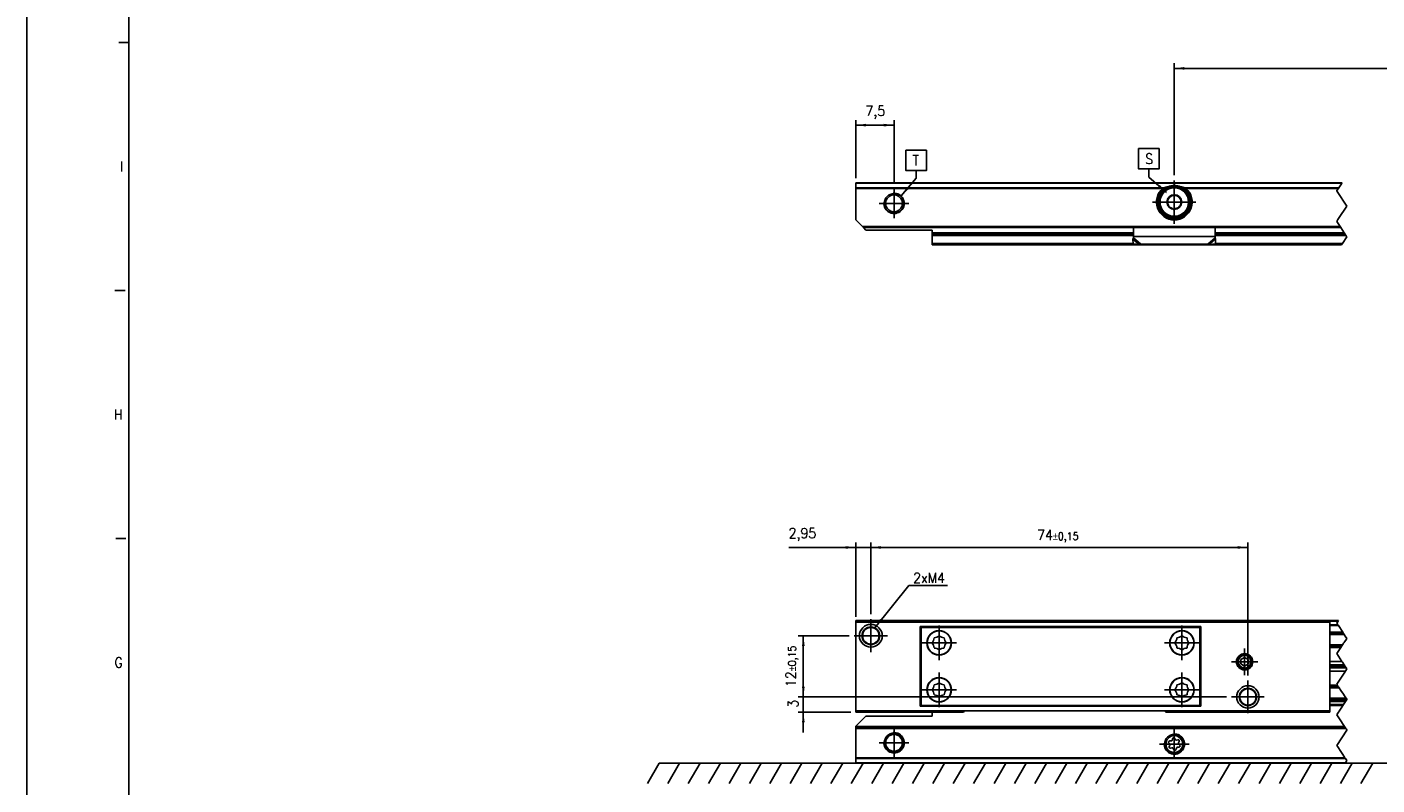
# Model space of a CAD drawing. Header units: millimetres. Extents: x -746 to 1306, y -530 to 1000.
# Tile 7 of 50: x -746 to -481, y 204 to 353. Entities that reach past the tile are written whole.
import ezdxf

# ---------------------------------------------------------------- set-up
doc = ezdxf.new("R2010")
doc.units = ezdxf.units.MM
doc.linetypes.add('DOT_CENTER', pattern=[14, 12, -1, 0, -1])
doc.layers.add('1', color=7, linetype='Continuous')
doc.styles.add('CONVERTER_12', font='txt.shx', dxfattribs={"width": 0.9})
doc.dimstyles.new('ME10_DIM_16', dxfattribs={"dimtxt": 2, "dimasz": 2, "dimexe": 1, "dimexo": 1, "dimgap": 1, "dimtad": 1, "dimdsep": 46, "dimtxsty": 'CONVERTER_12', "dimsah": 1, "dimcen": 0.09, "dimclrd": 2, "dimclre": 2, "dimclrt": 2, "dimadec": 0, "dimazin": 0, "dimtol": 1, "dimtp": 0.15, "dimtm": 0.15, "dimtfac": 0.75, "dimtdec": 0, "dimtix": 1, "dimtmove": 0, "dimatfit": 3, "dimfxl": 1, "dimtolj": 1, "dimtzin": 0, "dimarcsym": 0})
doc.dimstyles.new('ME10_DIM_17', dxfattribs={"dimtxt": 2, "dimasz": 2, "dimexe": 1, "dimexo": 1, "dimgap": 1, "dimtad": 1, "dimdsep": 46, "dimtxsty": 'CONVERTER_12', "dimsah": 1, "dimcen": 0.09, "dimclrd": 2, "dimclre": 2, "dimclrt": 2, "dimadec": 0, "dimazin": 0, "dimtol": 1, "dimtp": 0.15, "dimtm": 0.15, "dimtfac": 0.75, "dimtdec": 0, "dimtix": 1, "dimtmove": 0, "dimatfit": 3, "dimfxl": 1, "dimtolj": 1, "dimtzin": 0, "dimarcsym": 0})
doc.dimstyles.new('ME10_DIM_18', dxfattribs={"dimtxt": 2, "dimasz": 2, "dimexe": 1, "dimexo": 1, "dimgap": 1, "dimtad": 1, "dimdsep": 46, "dimtxsty": 'CONVERTER_12', "dimsah": 1, "dimcen": 0.09, "dimclrd": 2, "dimclre": 2, "dimclrt": 2, "dimadec": 0, "dimazin": 0, "dimtfac": 1, "dimtdec": 4, "dimtix": 1, "dimtmove": 0, "dimatfit": 3, "dimfxl": 1, "dimtolj": 1, "dimtzin": 0, "dimarcsym": 0})
doc.dimstyles.new('ME10_DIM_19', dxfattribs={"dimtxt": 2, "dimasz": 2, "dimexe": 1, "dimexo": 1, "dimgap": 1, "dimtad": 1, "dimdsep": 46, "dimtxsty": 'CONVERTER_12', "dimsah": 1, "dimcen": 0.09, "dimclrd": 2, "dimclre": 2, "dimclrt": 2, "dimadec": 0, "dimazin": 0, "dimtfac": 1, "dimtdec": 4, "dimtix": 1, "dimtmove": 0, "dimatfit": 3, "dimfxl": 1, "dimtolj": 1, "dimtzin": 0, "dimarcsym": 0})
doc.dimstyles.new('ME10_DIM_39', dxfattribs={"dimtxt": 2, "dimasz": 2, "dimexe": 1, "dimexo": 1, "dimgap": 1, "dimtad": 1, "dimdsep": 46, "dimtxsty": 'CONVERTER_12', "dimsah": 1, "dimcen": 0.09, "dimclrd": 2, "dimclre": 2, "dimclrt": 2, "dimadec": 0, "dimazin": 0, "dimtfac": 1, "dimtdec": 4, "dimtix": 1, "dimtmove": 0, "dimatfit": 3, "dimfxl": 1, "dimtolj": 1, "dimtzin": 0, "dimarcsym": 0})
doc.dimstyles.new('ME10_DIM_43', dxfattribs={"dimtxt": 2, "dimasz": 2, "dimexe": 1, "dimexo": 1, "dimgap": 1, "dimtad": 1, "dimdsep": 46, "dimtxsty": 'CONVERTER_12', "dimsah": 1, "dimcen": 0.09, "dimclrd": 2, "dimclre": 2, "dimclrt": 2, "dimadec": 0, "dimazin": 0, "dimtfac": 1, "dimtdec": 4, "dimtix": 1, "dimtmove": 0, "dimatfit": 3, "dimfxl": 1, "dimtolj": 1, "dimtzin": 0, "dimarcsym": 0})
doc.dimstyles.get("Standard").update_dxf_attribs({"dimtxt": 0.18, "dimasz": 0.18, "dimexe": 0.18, "dimexo": 0.0625, "dimgap": 0.09, "dimtad": 0, "dimtih": 1, "dimtoh": 1, "dimdec": 4, "dimzin": 0, "dimdsep": 46, "dimtxsty": 'Standard', "dimcen": 0.09, "dimadec": 0, "dimazin": 0, "dimtfac": 1, "dimtdec": 4, "dimtofl": 0, "dimtmove": 0, "dimatfit": 3, "dimfxl": 1, "dimtolj": 1, "dimtzin": 0, "dimarcsym": 0})

# ---------------------------------------------------------------- blocks, each defined once
blk = doc.blocks.new('REGLA_SV2-920-T__7', base_point=(-579.95, 218.55))
at = {"color": 7, "linetype": 'Continuous'}
for p, q in [((-561.82, 236.55), (-579.95, 236.55)), ((-522.08, 236.55), (-561.82, 236.55)), ((-489.95, 236.55), (-522.08, 236.55)), ((-488.25, 236.55), (-489.95, 236.55)), ((-570.3, 234.01), (-570.12, 234.01)), ((-489.95, 234.01), (-487.22, 234.01)), ((-570.12, 231.58), (-570.3, 231.58)), ((-487.56, 231.58), (-489.95, 231.58)), ((-570.3, 228.5), (-570.12, 228.5)), ((-570.3, 227.84), (-570.12, 227.84)), ((-489.95, 228.5), (-487.55, 228.5)), ((-489.95, 227.84), (-487.11, 227.84)), ((-570.12, 227.55), (-570.3, 227.55)), ((-570.12, 227.26), (-570.3, 227.26)), ((-570.12, 226.6), (-570.3, 226.6)), ((-486.92, 227.55), (-489.95, 227.55)), ((-486.73, 227.26), (-489.95, 227.26)), ((-486.88, 226.6), (-489.95, 226.6)), ((-570.3, 223.52), (-570.12, 223.52)), ((-489.95, 223.52), (-488.23, 223.52)), ((-570.12, 221.09), (-570.3, 221.09)), ((-486.61, 221.09), (-489.95, 221.09)), ((-567.95, 218.55), (-579.95, 218.55)), ((-567.95, 218.55), (-561.82, 218.55)), ((-522.08, 218.55), (-489.95, 218.55))]:
    blk.add_line(p, q, dxfattribs=at)
at = {"color": 3, "linetype": 'Continuous'}
for p, q in [((-522.13, 236.45), (-561.77, 236.45)), ((-488.32, 236.45), (-489.95, 236.45)), ((-570.3, 234.29), (-570.12, 234.29)), ((-570.3, 233.81), (-570.12, 233.81)), ((-489.95, 235.73), (-488.37, 235.73)), ((-489.95, 235.55), (-488.25, 235.55)), ((-489.95, 234.29), (-487.41, 234.29)), ((-489.95, 233.81), (-487.09, 233.81)), ((-570.12, 231.78), (-570.3, 231.78)), ((-570.3, 231.44), (-570.12, 231.44)), ((-570.12, 231.24), (-570.3, 231.24)), ((-487.43, 231.78), (-489.95, 231.78)), ((-489.95, 231.44), (-487.66, 231.44)), ((-487.79, 231.24), (-489.95, 231.24)), ((-570.3, 223.86), (-570.12, 223.86)), ((-570.12, 223.66), (-570.3, 223.66)), ((-570.3, 223.32), (-570.12, 223.32)), ((-489.95, 223.86), (-488.46, 223.86)), ((-488.33, 223.66), (-489.95, 223.66)), ((-489.95, 223.32), (-488.1, 223.32)), ((-570.12, 221.29), (-570.3, 221.29)), ((-570.12, 220.81), (-570.3, 220.81)), ((-486.75, 221.29), (-489.95, 221.29)), ((-486.75, 220.81), (-489.95, 220.81))]:
    blk.add_line(p, q, dxfattribs=at)
at = {"color": 2, "linetype": 'DOT_CENTER'}
for p, q in [((-488.58, 236.05), (-488.32, 236.45)), ((-488.37, 235.73), (-488.58, 236.05)), ((-488.32, 236.45), (-488.25, 236.55)), ((-488.25, 235.55), (-488.37, 235.73)), ((-487.41, 234.29), (-488.25, 235.55)), ((-487.41, 234.29), (-487.22, 234.01)), ((-487.09, 233.81), (-487.22, 234.01)), ((-486.89, 233.5), (-487.09, 233.81)), ((-486.58, 233.05), (-486.89, 233.5)), ((-488.58, 230.05), (-487.79, 231.24)), ((-487.66, 231.44), (-487.79, 231.24)), ((-487.66, 231.44), (-487.56, 231.58)), ((-487.56, 231.58), (-487.51, 231.66)), ((-487.51, 231.66), (-487.43, 231.78)), ((-487.43, 231.78), (-487.32, 231.94)), ((-487.32, 231.94), (-487.22, 232.09)), ((-487.22, 232.09), (-487.14, 232.21)), ((-487.14, 232.21), (-487.05, 232.35)), ((-487.05, 232.35), (-486.81, 232.72)), ((-486.81, 232.72), (-486.58, 233.05)), ((-487.55, 228.5), (-488.58, 230.05)), ((-487.45, 228.35), (-487.55, 228.5)), ((-487.11, 227.84), (-487.45, 228.35)), ((-486.92, 227.55), (-487.11, 227.84)), ((-488.58, 224.05), (-486.88, 226.6)), ((-486.73, 227.26), (-486.92, 227.55)), ((-486.88, 226.6), (-486.79, 226.75)), ((-486.79, 226.75), (-486.58, 227.05)), ((-486.58, 227.05), (-486.73, 227.26)), ((-488.46, 223.86), (-488.58, 224.05)), ((-488.33, 223.66), (-488.46, 223.86)), ((-488.23, 223.52), (-488.33, 223.66)), ((-488.18, 223.44), (-488.23, 223.52)), ((-488.1, 223.32), (-488.18, 223.44)), ((-487.99, 223.15), (-488.1, 223.32)), ((-487.89, 223.01), (-487.99, 223.15)), ((-487.65, 222.64), (-487.89, 223.01)), ((-487.6, 222.57), (-487.65, 222.64)), ((-487.47, 222.38), (-487.6, 222.57)), ((-487.58, 219.55), (-487.35, 219.9)), ((-487.4, 222.27), (-487.47, 222.38)), ((-486.95, 221.6), (-487.4, 222.27)), ((-487.35, 219.9), (-487.23, 220.09)), ((-487.23, 220.09), (-486.84, 220.67)), ((-486.75, 221.29), (-486.95, 221.6)), ((-486.84, 220.67), (-486.82, 220.69)), ((-486.82, 220.69), (-486.75, 220.81)), ((-486.61, 221.09), (-486.75, 221.29)), ((-486.58, 221.05), (-486.75, 220.81)), ((-486.61, 221.09), (-486.58, 221.05)), ((-488.18, 218.65), (-488.25, 218.55)), ((-488.12, 218.75), (-488.18, 218.65)), ((-488.12, 218.75), (-487.7, 219.37)), ((-487.7, 219.37), (-487.58, 219.55))]:
    blk.add_line(p, q, dxfattribs=at)
blk = doc.blocks.new('SOPORTE_SV2-T__8', base_point=(-582.95, 208.55))
at = {"color": 7, "linetype": 'Continuous'}
for p, q in [((-516.15, 219.9), (-567.95, 219.9)), ((-567.95, 219.75), (-567.95, 219.9)), ((-515.42, 219.9), (-516.15, 219.9)), ((-486.82, 220.69), (-489.95, 220.69)), ((-580.95, 217.8), (-582.95, 215.8)), ((-580.95, 217.8), (-567.95, 217.8)), ((-567.95, 217.8), (-567.95, 218.55)), ((-582.95, 215.8), (-582.95, 215.75)), ((-582.95, 215.75), (-582.95, 215.55)), ((-486.92, 215.55), (-582.95, 215.55)), ((-582.95, 215.55), (-582.95, 215.35)), ((-582.95, 215.35), (-582.95, 209.63)), ((-521.34, 212.33), (-521.52, 212.52)), ((-521.43, 211.82), (-521.3, 212.05)), ((-521.35, 212.91), (-521.09, 212.91)), ((-520.87, 213.08), (-520.8, 213.33)), ((-520.37, 213.39), (-520.24, 213.16)), ((-519.99, 213.05), (-519.73, 213.12)), ((-519.47, 212.78), (-519.6, 212.55)), ((-519.56, 212.27), (-519.38, 212.08)), ((-582.95, 209.49), (-582.95, 209.63)), ((-582.95, 209.49), (-582.95, 208.61)), ((-520.92, 211.55), (-521.17, 211.48)), ((-520.53, 211.21), (-520.66, 211.44)), ((-520.03, 211.52), (-520.1, 211.27)), ((-519.55, 211.69), (-519.81, 211.69)), ((-582.95, 208.55), (-582.95, 208.61)), ((-486.92, 208.55), (-582.95, 208.55))]:
    blk.add_line(p, q, dxfattribs=at)
at = {"color": 3, "linetype": 'Continuous'}
for p, q in [((-486.84, 220.67), (-489.95, 220.67)), ((-487.23, 220.09), (-489.95, 220.09)), ((-487.35, 219.9), (-489.95, 219.9)), ((-487.05, 215.75), (-582.95, 215.75)), ((-582.95, 215.35), (-486.78, 215.35)), ((-486.97, 209.63), (-582.95, 209.63)), ((-486.88, 209.49), (-582.95, 209.49)), ((-582.95, 208.61), (-486.88, 208.61))]:
    blk.add_line(p, q, dxfattribs=at)
at = {"color": 2, "linetype": 'DOT_CENTER'}
for p, q in [((-487.58, 219.55), (-487.35, 219.9)), ((-487.35, 219.9), (-487.23, 220.09)), ((-487.23, 220.09), (-486.84, 220.67)), ((-486.84, 220.67), (-486.82, 220.69)), ((-488.58, 218.05), (-488.38, 218.35)), ((-488.04, 217.23), (-488.58, 218.05)), ((-488.38, 218.35), (-488.25, 218.55)), ((-488.18, 218.65), (-488.25, 218.55)), ((-488.12, 218.75), (-488.18, 218.65)), ((-488.12, 218.75), (-487.7, 219.37)), ((-487.7, 219.37), (-487.58, 219.55)), ((-486.58, 215.05), (-488.58, 212.05)), ((-487.05, 215.75), (-488.04, 217.23)), ((-486.92, 215.55), (-487.05, 215.75)), ((-486.78, 215.35), (-486.92, 215.55)), ((-486.78, 215.35), (-486.69, 215.2)), ((-486.69, 215.2), (-486.6, 215.07)), ((-486.6, 215.07), (-486.58, 215.05)), ((-488.58, 212.05), (-488.38, 211.75)), ((-488.38, 211.75), (-488.25, 211.55)), ((-488.25, 211.55), (-487.92, 211.05)), ((-487.92, 211.05), (-487.38, 210.25)), ((-487.38, 210.25), (-486.97, 209.63)), ((-486.88, 209.49), (-486.97, 209.63)), ((-486.88, 209.49), (-486.58, 209.05)), ((-486.92, 208.55), (-486.88, 208.61)), ((-486.78, 208.75), (-486.88, 208.61)), ((-486.58, 209.05), (-486.78, 208.75))]:
    blk.add_line(p, q, dxfattribs=at)
at = {"color": 7, "linetype": 'Continuous'}
for centre, radius in [((-575.45, 212.55), 1.9), ((-575.45, 212.55), 1.65), ((-520.45, 212.3), 1.9), ((-520.45, 212.3), 1.65)]:
    blk.add_circle(centre, radius, dxfattribs=at)
for centre, start, end in [((-521.35, 212.68), 90.5656, 223.8716), ((-521.5, 212.17), 330.5656, 43.8716), ((-521.09, 213.15), 270.5656, 343.8716), ((-520.57, 213.27), 30.1519, 163.8716), ((-520.04, 213.28), 210.1519, 283.4579), ((-519.67, 212.89), 330.5656, 103.4579), ((-519.4, 212.43), 150.5656, 223.8716), ((-519.55, 211.92), 270.5656, 43.8716), ((-521.23, 211.71), 150.5656, 283.8716), ((-520.86, 211.32), 30.5656, 103.8716), ((-520.33, 211.33), 210.5656, 343.8706), ((-519.81, 211.45), 90.5656, 163.8706)]:
    blk.add_arc(centre, 0.233, start, end, dxfattribs=at)
at = {"layer": '1', "color": 2, "linetype": 'DOT_CENTER'}
for p, q in [((-575.45, 215.45), (-575.45, 209.65)), ((-520.45, 215.2), (-520.45, 209.4)), ((-572.55, 212.55), (-578.35, 212.55)), ((-517.55, 212.3), (-523.35, 212.3))]:
    blk.add_line(p, q, dxfattribs=at)
at = {"layer": '1', "color": 30, "linetype": 'Continuous'}
for centre in [(-575.45, 212.55), (-520.45, 212.3)]:
    blk.add_arc(centre, 2, 175, 95, dxfattribs=at)
blk = doc.blocks.new('CABEZA_ROSCADA_REGLA_SV2-T__9', base_point=(-582.95, 218.55))
at = {"color": 7, "linetype": 'Continuous'}
for p, q in [((-579.95, 236.55), (-582.95, 236.55)), ((-582.95, 236.55), (-582.95, 236.25)), ((-561.65, 236.25), (-582.95, 236.25)), ((-582.95, 236.25), (-582.95, 218.85)), ((-561.82, 236.55), (-579.95, 236.55)), ((-561.65, 236.25), (-561.82, 236.55)), ((-522.25, 236.25), (-561.65, 236.25)), ((-522.08, 236.55), (-522.25, 236.25)), ((-522.25, 236.25), (-489.95, 236.25)), ((-489.95, 236.55), (-522.08, 236.55)), ((-489.95, 236.25), (-489.95, 236.55)), ((-489.95, 218.85), (-489.95, 236.25)), ((-570.3, 235.35), (-516.15, 235.35)), ((-570.3, 219.75), (-570.3, 235.35)), ((-516.15, 235.2), (-570.12, 235.2)), ((-570.12, 219.9), (-570.12, 235.2)), ((-516.15, 235.35), (-515.25, 235.35)), ((-516.15, 235.2), (-516.15, 235.35)), ((-515.42, 235.2), (-516.15, 235.2)), ((-515.42, 235.2), (-515.42, 219.9)), ((-515.25, 219.75), (-515.25, 235.35)), ((-506.65, 229.32), (-507.4, 228.88)), ((-507.4, 228.88), (-507.4, 228.02)), ((-507.4, 228.02), (-506.65, 227.58)), ((-505.9, 228.88), (-506.65, 229.32)), ((-506.65, 227.58), (-505.9, 228.02)), ((-505.9, 228.02), (-505.9, 228.88)), ((-570.12, 219.9), (-567.95, 219.9)), ((-516.15, 219.9), (-567.95, 219.9)), ((-516.15, 219.75), (-516.15, 219.9)), ((-515.42, 219.9), (-516.15, 219.9)), ((-582.95, 218.85), (-582.95, 218.55)), ((-582.95, 218.85), (-561.65, 218.85)), ((-582.95, 218.55), (-579.95, 218.55)), ((-567.95, 218.55), (-579.95, 218.55)), ((-516.15, 219.75), (-570.3, 219.75)), ((-567.95, 218.55), (-561.82, 218.55)), ((-561.82, 218.55), (-561.65, 218.85)), ((-561.65, 218.85), (-522.25, 218.85)), ((-522.25, 218.85), (-489.95, 218.85)), ((-522.25, 218.85), (-522.08, 218.55)), ((-522.08, 218.55), (-489.95, 218.55)), ((-515.25, 219.75), (-516.15, 219.75)), ((-489.95, 218.55), (-489.95, 218.85))]:
    blk.add_line(p, q, dxfattribs=at)
for centre, radius in [((-580, 233.55), 2.24), ((-580, 233.55), 1.74), ((-580, 233.55), 1.62), ((-566.6, 232.15), 2.4), ((-566.6, 232.15), 2.35), ((-518.95, 232.15), 2.4), ((-518.95, 232.15), 2.35), ((-506.65, 228.45), 1.6), ((-506.65, 228.45), 1.43), ((-506.65, 228.45), 1.25), ((-566.6, 222.95), 2.4), ((-566.6, 222.95), 2.35), ((-518.95, 222.95), 2.4), ((-518.95, 222.95), 2.35), ((-506, 221.55), 2.2), ((-506, 221.55), 1.7), ((-506, 221.55), 1.6)]:
    blk.add_circle(centre, radius, dxfattribs=at)
for centre, start, end in [((-569.1, 233.18), 316.4323, 358.5677), ((-567.63, 234.65), 271.4323, 313.5677), ((-565.57, 234.65), 226.4323, 268.5677), ((-564.1, 233.18), 181.4323, 223.5677), ((-521.45, 233.18), 316.4323, 358.5677), ((-519.98, 234.65), 271.4323, 313.5677), ((-517.92, 234.65), 226.4323, 268.5677), ((-516.45, 233.18), 181.4323, 223.5677), ((-569.1, 231.12), 1.4323, 43.5677), ((-567.63, 229.65), 46.4323, 88.5677), ((-565.57, 229.65), 91.4323, 133.5677), ((-564.1, 231.12), 136.4323, 178.5677), ((-521.45, 231.12), 1.4323, 43.5677), ((-519.98, 229.65), 46.4323, 88.5677), ((-517.92, 229.65), 91.4323, 133.5677), ((-516.45, 231.12), 136.4323, 178.5677), ((-569.1, 223.98), 316.4323, 358.5677), ((-569.1, 221.92), 1.4323, 43.5677), ((-567.63, 225.45), 271.4323, 313.5677), ((-565.57, 225.45), 226.4323, 268.5677), ((-564.1, 223.98), 181.4323, 223.5677), ((-564.1, 221.92), 136.4323, 178.5677), ((-521.45, 223.98), 316.4323, 358.5677), ((-521.45, 221.92), 1.4323, 43.5677), ((-519.98, 225.45), 271.4323, 313.5677), ((-517.92, 225.45), 226.4323, 268.5677), ((-516.45, 223.98), 181.4323, 223.5677), ((-516.45, 221.92), 136.4323, 178.5677), ((-567.63, 220.45), 46.4323, 88.5677), ((-565.57, 220.45), 91.4323, 133.5677), ((-519.98, 220.45), 46.4323, 88.5677), ((-517.92, 220.45), 91.4323, 133.5677)]:
    blk.add_arc(centre, 1.5, start, end, dxfattribs=at)
at = {"layer": '1', "color": 2, "linetype": 'DOT_CENTER'}
for p, q in [((-580, 236.79), (-580, 230.31)), ((-576.76, 233.55), (-583.25, 233.55)), ((-566.6, 235.55), (-566.6, 228.75)), ((-518.95, 235.55), (-518.95, 228.75)), ((-563.2, 232.15), (-570, 232.15)), ((-515.55, 232.15), (-522.35, 232.15)), ((-506.65, 231.05), (-506.65, 225.85)), ((-504.05, 228.45), (-509.25, 228.45)), ((-566.6, 226.35), (-566.6, 219.55)), ((-518.95, 226.35), (-518.95, 219.55)), ((-563.2, 222.95), (-570, 222.95)), ((-515.55, 222.95), (-522.35, 222.95)), ((-506, 224.75), (-506, 218.35)), ((-502.8, 221.55), (-509.2, 221.55))]:
    blk.add_line(p, q, dxfattribs=at)
blk = doc.blocks.new('REGLA_SV2-920-T__10', base_point=(-582.95, 208.55))
for name, p in [('CABEZA_ROSCADA_REGLA_SV2-T__9', (-582.95, 218.55)), ('REGLA_SV2-920-T__7', (-579.95, 218.55)), ('SOPORTE_SV2-T__8', (-582.95, 208.55))]:
    blk.add_blockref(name, p)
blk = doc.blocks.new('*D82')
at = {"layer": '1', "color": 2, "linetype": 'Continuous'}
for p, q in [((-584.25, 233.55), (-594.25, 233.55)), ((-593.25, 221.55), (-593.25, 233.55)), ((-510.2, 221.55), (-594.25, 221.55))]:
    blk.add_line(p, q, dxfattribs=at)
at = {"layer": '1', "color": 2}
for points in [[(-592.98, 231.55), (-593.51, 231.55), (-593.25, 233.55)], [(-593.51, 223.55), (-592.98, 223.55), (-593.25, 221.55)]]:
    blk.add_solid(points, dxfattribs=at)
at = {"layer": '1', "color": 2, "insert": (-594.25, 223.49), "char_height": 2, "attachment_point": 7, "rotation": 90, "line_spacing_factor": 0.60024, "style": 'CONVERTER_12'}
blk.add_mtext('\\C2;12\\C2;\\H1.5;{\\Fgdt;`}0,15', dxfattribs=at)
blk = doc.blocks.new('*D83')
at = {"layer": '1', "color": 2, "linetype": 'Continuous'}
for p, q in [((-580, 237.79), (-580, 251.89)), ((-506, 225.75), (-506, 251.89)), ((-580, 250.89), (-506, 250.89))]:
    blk.add_line(p, q, dxfattribs=at)
at = {"layer": '1', "color": 2}
for points in [[(-578, 251.15), (-578, 250.62), (-580, 250.89)], [(-508, 250.62), (-508, 251.15), (-506, 250.89)]]:
    blk.add_solid(points, dxfattribs=at)
at = {"layer": '1', "color": 2, "insert": (-547.37, 251.89), "char_height": 2, "attachment_point": 7, "rotation": 0.0001, "line_spacing_factor": 0.60024, "style": 'CONVERTER_12'}
blk.add_mtext('\\C2;74\\C2;\\H1.5;{\\Fgdt;`}0,15', dxfattribs=at)
blk = doc.blocks.new('*D84')
at = {"layer": '1', "color": 2, "linetype": 'Continuous'}
for p, q in [((-593.25, 221.55), (-593.25, 225.55)), ((-510.2, 221.55), (-594.25, 221.55)), ((-593.25, 218.55), (-593.25, 221.55)), ((-583.95, 218.55), (-594.25, 218.55)), ((-593.25, 214.55), (-593.25, 218.55))]:
    blk.add_line(p, q, dxfattribs=at)
at = {"layer": '1', "color": 2}
for points in [[(-593.51, 223.55), (-592.98, 223.55), (-593.25, 221.55)], [(-592.98, 216.55), (-593.51, 216.55), (-593.25, 218.55)]]:
    blk.add_solid(points, dxfattribs=at)
at = {"layer": '1', "color": 2, "insert": (-594.25, 219.45), "char_height": 2, "attachment_point": 7, "rotation": 90, "line_spacing_factor": 0.60024, "style": 'CONVERTER_12'}
blk.add_mtext('3', dxfattribs=at)
blk = doc.blocks.new('*D85')
at = {"layer": '1', "color": 2, "linetype": 'Continuous'}
for p, q in [((-582.95, 237.25), (-582.95, 251.89)), ((-580, 237.79), (-580, 251.89)), ((-596.12, 250.89), (-582.95, 250.89)), ((-582.95, 250.89), (-580, 250.89)), ((-580, 250.89), (-576, 250.89))]:
    blk.add_line(p, q, dxfattribs=at)
at = {"layer": '1', "color": 2}
for points in [[(-584.95, 250.62), (-584.95, 251.15), (-582.95, 250.89)], [(-578, 251.15), (-578, 250.62), (-580, 250.89)]]:
    blk.add_solid(points, dxfattribs=at)
at = {"layer": '1', "color": 2, "insert": (-596.12, 252.09), "char_height": 2, "attachment_point": 7, "rotation": 0.0001, "line_spacing_factor": 0.60024, "style": 'CONVERTER_12'}
blk.add_mtext('2,95', dxfattribs=at)
blk = doc.blocks.new('SOPORTE_SV2-T__56', base_point=(-582.95, 310.28))
at = {"color": 7, "linetype": 'Continuous'}
for p, q in [((-582.95, 322.42), (-487.54, 322.42)), ((-582.95, 322.42), (-582.95, 322.36)), ((-582.95, 322.36), (-582.95, 321.48)), ((-582.95, 321.34), (-582.95, 321.48)), ((-582.95, 315.17), (-582.95, 321.34)), ((-522.8, 320.92), (-522.44, 320.92)), ((-518.46, 320.92), (-518.1, 320.92)), ((-521.73, 318.47), (-521.78, 318.11)), ((-521.78, 318.11), (-521.49, 317.89)), ((-521.6, 319.54), (-521.65, 319.18)), ((-521.26, 319.68), (-521.6, 319.54)), ((-520.27, 320.1), (-520.6, 319.96)), ((-519.98, 319.88), (-520.27, 320.1)), ((-519.12, 319.23), (-519.41, 319.45)), ((-519.3, 317.8), (-519.25, 318.16)), ((-519.17, 318.87), (-519.12, 319.23)), ((-520.92, 317.46), (-520.63, 317.24)), ((-520.63, 317.24), (-520.3, 317.38)), ((-519.64, 317.66), (-519.3, 317.8)), ((-581.65, 313.87), (-582.95, 315.17)), ((-581.65, 313.87), (-581.45, 313.67)), ((-580.95, 313.17), (-581.45, 313.67)), ((-581.45, 313.67), (-487.8, 313.67)), ((-580.95, 313.17), (-567.95, 313.17)), ((-567.95, 313.17), (-567.95, 312.62)), ((-567.95, 312.62), (-567.95, 312.42)), ((-528.45, 311.95), (-528.45, 313.67)), ((-512.45, 311.95), (-512.45, 313.67)), ((-567.95, 312.42), (-567.95, 312.13)), ((-528.45, 312.42), (-567.95, 312.42)), ((-567.95, 310.57), (-567.95, 312.13)), ((-567.95, 310.28), (-567.95, 310.57)), ((-487.63, 310.28), (-567.95, 310.28)), ((-528.51, 311.55), (-528.56, 311.38)), ((-528.54, 310.49), (-528.56, 311.38)), ((-527.37, 310.36), (-528.54, 310.49)), ((-528.45, 311.93), (-528.45, 311.95)), ((-528.45, 311.64), (-528.45, 311.93)), ((-513.86, 310.43), (-527.04, 310.43)), ((-512.36, 310.49), (-513.53, 310.36)), ((-486.97, 312.42), (-512.45, 312.42)), ((-512.45, 311.93), (-512.45, 311.95)), ((-512.45, 311.64), (-512.45, 311.93)), ((-512.34, 311.38), (-512.39, 311.55)), ((-512.36, 310.49), (-512.34, 311.38))]:
    blk.add_line(p, q, dxfattribs=at)
at = {"color": 3, "linetype": 'Continuous'}
for p, q in [((-487.58, 322.36), (-582.95, 322.36)), ((-522.44, 321.48), (-582.95, 321.48)), ((-522.72, 321.34), (-582.95, 321.34)), ((-488.17, 321.48), (-518.46, 321.48)), ((-488.26, 321.34), (-518.18, 321.34)), ((-581.65, 313.87), (-487.93, 313.87)), ((-528.45, 312.62), (-567.95, 312.62)), ((-487.1, 312.62), (-512.45, 312.62)), ((-528.45, 312.13), (-567.95, 312.13)), ((-528.54, 310.57), (-567.95, 310.57)), ((-528.56, 311.38), (-527.37, 310.36)), ((-528.45, 311.93), (-512.45, 311.93)), ((-528.45, 311.64), (-527.04, 310.43)), ((-512.45, 311.64), (-513.86, 310.43)), ((-512.34, 311.38), (-513.53, 310.36)), ((-486.77, 312.13), (-512.45, 312.13)), ((-487.44, 310.57), (-512.36, 310.57))]:
    blk.add_line(p, q, dxfattribs=at)
at = {"color": 2, "linetype": 'DOT_CENTER'}
for p, q in [((-488.54, 320.92), (-488.58, 320.85)), ((-488.58, 320.85), (-488.5, 320.72)), ((-488.26, 321.34), (-488.54, 320.92)), ((-488.5, 320.72), (-486.58, 317.85)), ((-488.26, 321.34), (-488.17, 321.48)), ((-487.67, 322.22), (-488.17, 321.48)), ((-487.67, 322.22), (-487.58, 322.36)), ((-487.58, 322.36), (-487.54, 322.42)), ((-488.2, 315.42), (-488.34, 315.22)), ((-486.58, 317.85), (-488.2, 315.42)), ((-488.34, 315.22), (-488.58, 314.85)), ((-488.58, 314.85), (-487.93, 313.87)), ((-487.8, 313.67), (-487.93, 313.87)), ((-487.8, 313.67), (-487.1, 312.62)), ((-486.97, 312.42), (-487.1, 312.62)), ((-487.63, 310.28), (-487.44, 310.57)), ((-487.44, 310.57), (-486.58, 311.85)), ((-486.97, 312.42), (-486.77, 312.13)), ((-486.58, 311.85), (-486.77, 312.13))]:
    blk.add_line(p, q, dxfattribs=at)
at = {"color": 7, "linetype": 'Continuous'}
for centre, radius in [((-520.45, 318.67), 3), ((-575.45, 318.42), 1.9), ((-575.45, 318.42), 1.65), ((-520.45, 318.67), 1.45), ((-520.45, 318.67), 0.05)]:
    blk.add_circle(centre, radius, dxfattribs=at)
at = {"color": 3, "linetype": 'Continuous'}
blk.add_circle((-520.45, 318.67), 2.8, dxfattribs=at)
at = {"color": 7, "linetype": 'Continuous'}
for radius, start, end in [(3.5, 130.3552, 49.6448), (3.25, 112.6199, 43.7627), (3.25, 67.3801, 112.6199), (3.25, 43.7627, 67.3801), (1.3, 156.839, 188.7237), (1.3, 188.7237, 216.839), (1.3, 128.7237, 156.839), (1.3, 96.839, 128.7237), (1.3, 68.7237, 96.839), (1.3, 36.839, 68.7237), (1.3, 308.7237, 336.839), (1.3, 8.7237, 36.839), (1.3, 336.839, 8.7237), (1.3, 216.839, 248.7237), (1.3, 276.839, 308.7237)]:
    blk.add_arc((-520.45, 318.67), radius, start, end, dxfattribs=at)
for points, knots in [([(-522.72, 321.34), (-522.71, 321.35), (-522.69, 321.36), (-522.65, 321.38), (-522.62, 321.4), (-522.58, 321.43), (-522.52, 321.45), (-522.47, 321.47), (-522.44, 321.48)], [0, 0, 0, 0, 0.0345343, 0.0796473, 0.1151227, 0.1585173, 0.2234851, 0.3133313, 0.3133313, 0.3133313, 0.3133313]), ([(-522.44, 321.48), (-522.38, 321.5), (-522.26, 321.54), (-522.07, 321.59), (-521.89, 321.63), (-521.76, 321.66), (-521.7, 321.67)], [0, 0, 0, 0, 0.1903327, 0.3787731, 0.5717798, 0.763547, 0.763547, 0.763547, 0.763547]), ([(-519.2, 321.67), (-519.14, 321.66), (-519.01, 321.63), (-518.83, 321.59), (-518.64, 321.54), (-518.52, 321.5), (-518.46, 321.48)], [0, 0, 0, 0, 0.1913805, 0.384016, 0.5730246, 0.7635471, 0.7635471, 0.7635471, 0.7635471]), ([(-518.46, 321.48), (-518.43, 321.47), (-518.38, 321.45), (-518.31, 321.42), (-518.25, 321.38), (-518.2, 321.35), (-518.18, 321.34)], [0, 0, 0, 0, 0.0898239, 0.1547798, 0.239856, 0.3132558, 0.3132558, 0.3132558, 0.3132558]), ([(-528.56, 311.38), (-528.55, 311.4), (-528.53, 311.44), (-528.5, 311.51), (-528.48, 311.57), (-528.46, 311.62), (-528.45, 311.64)], [0, 0, 0, 0, 0.0660342, 0.1356749, 0.2077706, 0.2833141, 0.2833141, 0.2833141, 0.2833141]), ([(-528.51, 311.55), (-528.5, 311.58), (-528.48, 311.65), (-528.47, 311.75), (-528.45, 311.86), (-528.45, 311.92), (-528.45, 311.95)], [0, 0, 0, 0, 0.1008027, 0.2105794, 0.3198852, 0.4089225, 0.4089225, 0.4089225, 0.4089225]), ([(-527.04, 310.43), (-527.06, 310.42), (-527.12, 310.41), (-527.2, 310.39), (-527.28, 310.37), (-527.34, 310.36), (-527.37, 310.36)], [0, 0, 0, 0, 0.0894086, 0.1715137, 0.2550732, 0.3386073, 0.3386073, 0.3386073, 0.3386073]), ([(-513.53, 310.36), (-513.56, 310.36), (-513.61, 310.37), (-513.7, 310.39), (-513.78, 310.41), (-513.84, 310.42), (-513.86, 310.43)], [0, 0, 0, 0, 0.0797881, 0.1670936, 0.2491987, 0.3386073, 0.3386073, 0.3386073, 0.3386073]), ([(-512.45, 311.95), (-512.45, 311.92), (-512.45, 311.85), (-512.43, 311.75), (-512.42, 311.65), (-512.4, 311.58), (-512.39, 311.55)], [0, 0, 0, 0, 0.0965567, 0.1983431, 0.3017294, 0.4089232, 0.4089232, 0.4089232, 0.4089232]), ([(-512.34, 311.38), (-512.35, 311.4), (-512.37, 311.44), (-512.4, 311.51), (-512.42, 311.57), (-512.44, 311.62), (-512.45, 311.64)], [0, 0, 0, 0, 0.0660342, 0.1356749, 0.2077706, 0.2833141, 0.2833141, 0.2833141, 0.2833141])]:
    blk.add_open_spline(points, degree=3, knots=knots, dxfattribs=at)
at = {"layer": '1', "color": 2, "linetype": 'DOT_CENTER'}
for p, q in [((-575.45, 321.32), (-575.45, 315.52)), ((-520.45, 322.92), (-520.45, 314.42)), ((-572.55, 318.42), (-578.35, 318.42)), ((-516.2, 318.67), (-524.7, 318.67))]:
    blk.add_line(p, q, dxfattribs=at)
at = {"layer": '1', "color": 30, "linetype": 'Continuous'}
blk.add_arc((-575.45, 318.42), 2, 175, 95, dxfattribs=at)
blk.add_arc((-575.45, 318.42), 2, 175, 95, dxfattribs=at)
blk = doc.blocks.new('*D103')
at = {"layer": '1', "color": 2, "linetype": 'Continuous'}
for p, q in [((-520.45, 323.92), (-520.45, 345.91)), ((-520.45, 344.91), (-318.45, 344.91)), ((-318.45, 322.07), (-318.45, 345.91))]:
    blk.add_line(p, q, dxfattribs=at)
at = {"layer": '1', "color": 2}
for points in [[(-518.45, 345.17), (-518.45, 344.64), (-520.45, 344.91)], [(-320.45, 344.64), (-320.45, 345.17), (-318.45, 344.91)]]:
    blk.add_solid(points, dxfattribs=at)
at = {"layer": '1', "color": 2, "insert": (-434.28, 345.91), "char_height": 2, "attachment_point": 7, "rotation": 0.0001, "line_spacing_factor": 0.60024, "style": 'CONVERTER_12'}
blk.add_mtext('450', dxfattribs=at)
blk = doc.blocks.new('*D107')
at = {"layer": '1', "color": 2, "linetype": 'Continuous'}
for p, q in [((-582.95, 323.36), (-582.95, 334.76)), ((-575.45, 322.32), (-575.45, 334.76)), ((-582.95, 333.76), (-575.45, 333.76))]:
    blk.add_line(p, q, dxfattribs=at)
at = {"layer": '1', "color": 2}
for points in [[(-580.95, 334.03), (-580.95, 333.5), (-582.95, 333.76)], [(-577.45, 333.5), (-577.45, 334.03), (-575.45, 333.76)]]:
    blk.add_solid(points, dxfattribs=at)
at = {"layer": '1', "color": 2, "insert": (-581.05, 334.96), "char_height": 2, "attachment_point": 7, "rotation": 0.0001, "line_spacing_factor": 0.60024, "style": 'CONVERTER_12'}
blk.add_mtext('7,5', dxfattribs=at)
blk = doc.blocks.new('_A1', base_point=(89.41, -87.22))
at = {"layer": '1', "color": 2, "linetype": 'Continuous'}
for p, q in [((-745.59, 501.78), (-745.59, -92.22)), ((-725.59, 349.98), (-727.59, 349.98)), ((-726.32, 301.32), (-728.32, 301.32)), ((-726.16, 252.65), (-728.16, 252.65))]:
    blk.add_line(p, q, dxfattribs=at)
at = {"layer": '1', "color": 7, "linetype": 'Continuous'}
blk.add_line((-725.59, 496.78), (-725.59, -87.22), dxfattribs=at)
at = {"layer": '1', "color": 2, "char_height": 2, "attachment_point": 4, "line_spacing_factor": 1.20048, "style": 'CONVERTER_12'}
for s, insert in [('I', (-727.32, 325.65)), ('H', (-728.53, 276.98)), ('G', (-728.42, 228.32))]:
    blk.add_mtext(s, dxfattribs=dict(at, insert=insert))
blk = doc.blocks.new('Bottom2', base_point=(-495.45, 222.55))
at = {"layer": '1', "color": 2, "linetype": 'Continuous'}
for p, q in [((-621.519, 208.55), (-623.828, 204.55)), ((-621.519, 208.55), (-364.969, 208.55)), ((-617.519, 208.55), (-619.828, 204.55)), ((-613.519, 208.55), (-615.828, 204.55)), ((-609.519, 208.55), (-611.828, 204.55)), ((-605.519, 208.55), (-607.828, 204.55)), ((-601.519, 208.55), (-603.828, 204.55)), ((-597.519, 208.55), (-599.828, 204.55)), ((-593.519, 208.55), (-595.828, 204.55)), ((-589.519, 208.55), (-591.828, 204.55)), ((-585.519, 208.55), (-587.828, 204.55)), ((-581.519, 208.55), (-583.828, 204.55)), ((-577.519, 208.55), (-579.828, 204.55)), ((-573.519, 208.55), (-575.828, 204.55)), ((-569.519, 208.55), (-571.828, 204.55)), ((-565.519, 208.55), (-567.828, 204.55)), ((-561.519, 208.55), (-563.828, 204.55)), ((-557.519, 208.55), (-559.828, 204.55)), ((-553.519, 208.55), (-555.828, 204.55)), ((-549.519, 208.55), (-551.828, 204.55)), ((-545.519, 208.55), (-547.828, 204.55)), ((-541.519, 208.55), (-543.828, 204.55)), ((-537.519, 208.55), (-539.828, 204.55)), ((-533.519, 208.55), (-535.828, 204.55)), ((-529.519, 208.55), (-531.828, 204.55)), ((-525.519, 208.55), (-527.828, 204.55)), ((-521.519, 208.55), (-523.828, 204.55)), ((-517.519, 208.55), (-519.828, 204.55)), ((-513.519, 208.55), (-515.828, 204.55)), ((-509.519, 208.55), (-511.828, 204.55)), ((-505.519, 208.55), (-507.828, 204.55)), ((-501.519, 208.55), (-503.828, 204.55)), ((-497.519, 208.55), (-499.828, 204.55)), ((-493.519, 208.55), (-495.828, 204.55)), ((-489.519, 208.55), (-491.828, 204.55)), ((-485.519, 208.55), (-487.828, 204.55)), ((-481.519, 208.55), (-483.828, 204.55))]:
    blk.add_line(p, q, dxfattribs=at)
at = {"layer": '1', "color": 2}
blk.add_solid([(-578.192, 236.835), (-577.782, 236.505), (-579.241, 235.111)], dxfattribs=at)
blk.add_blockref('REGLA_SV2-920-T__10', (-582.95, 208.55))
at = {"layer": '1', "color": 2, "style": 'CONVERTER_12', "width": 0.9}
blk.add_text('2xM4', height=2, dxfattribs=at).set_placement((-571.7, 243.919))
at = {"layer": '1'}
for base, p1, p2, dimstyle, picture, middle in [((-582.95, 250.887), (-580.003, 236.794), (-582.95, 236.25), 'ME10_DIM_19', '*D85', (-593.374, 252.987)), ((-580.003, 250.887), (-506.003, 224.751), (-580.003, 236.794), 'ME10_DIM_17', '*D83', (-543.003, 252.887))]:
    dim = blk.add_linear_dim(base=base, p1=p1, p2=p2, dimstyle=dimstyle, dxfattribs=at)
    dim.commit()
    dim.dimension.update_dxf_attribs({"geometry": picture, "text_midpoint": middle, "text_rotation": 0.00014})
for base, p1, p2, dimstyle, picture, middle in [((-593.247, 221.55), (-583.247, 233.55), (-509.204, 221.55), 'ME10_DIM_16', '*D82', (-595.247, 227.55)), ((-593.247, 218.55), (-509.204, 221.55), (-582.95, 218.55), 'ME10_DIM_18', '*D84', (-595.247, 220.05))]:
    dim = blk.add_linear_dim(base=base, p1=p1, p2=p2, angle=90, dimstyle=dimstyle, dxfattribs=at)
    dim.commit()
    dim.dimension.update_dxf_attribs({"geometry": picture, "text_midpoint": middle, "text_rotation": 90})
at = {"layer": '1', "color": 2, "linetype": 'Continuous', "has_arrowhead": 0}
blk.add_leader([(-579.241, 235.111), (-572.566, 243.408), (-564.966, 243.408)], dimstyle='Standard', dxfattribs=at)
blk = doc.blocks.new('Top2', base_point=(-495.45, 316.35))
at = {"layer": '1', "color": 2}
for points in [[(-573.107, 328.84), (-573.107, 324.84), (-569.107, 324.84), (-569.107, 328.84)], [(-527.452, 329.167), (-527.452, 325.167), (-523.452, 325.167), (-523.452, 329.167)]]:
    blk.add_lwpolyline(points, close=True, dxfattribs=at)
for points in [[(-572.979, 321.562), (-572.575, 321.224), (-574.061, 319.859)], [(-523.636, 321.627), (-523.293, 322.026), (-521.948, 320.522)]]:
    blk.add_solid(points, dxfattribs=at)
blk.add_blockref('SOPORTE_SV2-T__56', (-582.95, 310.279))
at = {"layer": '1', "color": 2, "style": 'CONVERTER_12', "width": 0.9}
for s, p in [('T', (-571.807, 325.84)), ('S', (-526.152, 326.167))]:
    blk.add_text(s, height=2, dxfattribs=at).set_placement(p)
at = {"layer": '1'}
for base, p1, p2, dimstyle, picture, middle in [((-520.45, 344.907), (-318.45, 321.071), (-520.45, 322.921), 'ME10_DIM_39', '*D103', (-431.885, 346.907)), ((-582.95, 333.763), (-575.45, 321.321), (-582.95, 322.362), 'ME10_DIM_43', '*D107', (-579.2, 335.863))]:
    dim = blk.add_linear_dim(base=base, p1=p1, p2=p2, dimstyle=dimstyle, dxfattribs=at)
    dim.commit()
    dim.dimension.update_dxf_attribs({"geometry": picture, "text_midpoint": middle, "text_rotation": 0.00014})
at = {"layer": '1', "color": 2, "linetype": 'Continuous', "has_arrowhead": 0}
for points in [[(-574.061, 319.859), (-571.107, 323.39), (-571.107, 324.84)], [(-521.948, 320.522), (-525.452, 323.537), (-525.452, 325.167)]]:
    blk.add_leader(points, dimstyle='Standard', dxfattribs=at)

msp = doc.modelspace()

# ---------------------------------------------------------------- block references
for name, p in [('_A1', (89.41, -87.22)), ('Top2', (-495.45, 316.35)), ('Bottom2', (-495.45, 222.55))]:
    msp.add_blockref(name, p)

doc.saveas('drawing.dxf')
